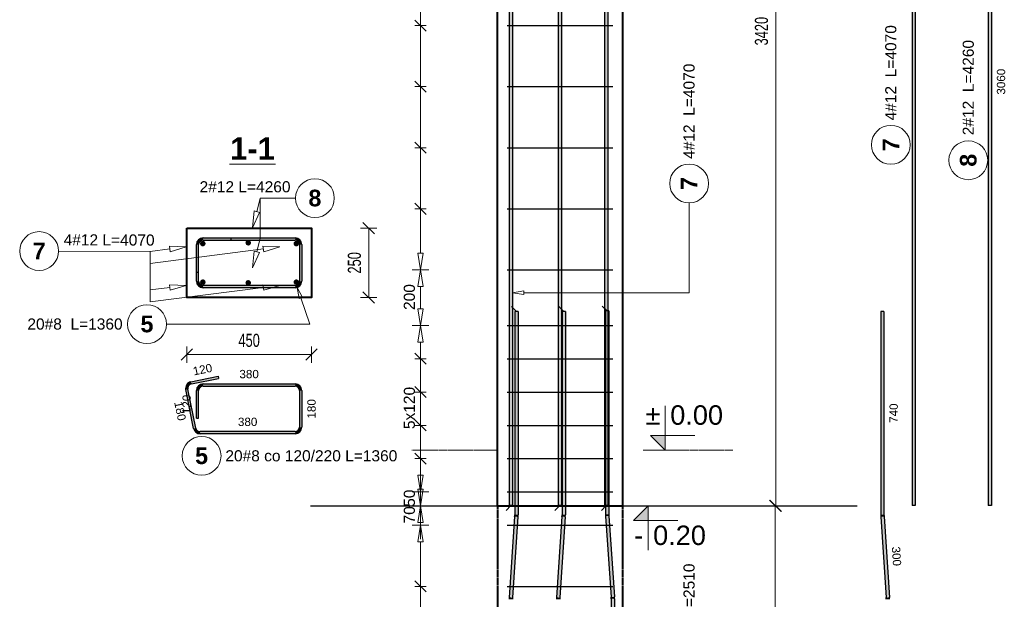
# Model space of a CAD drawing. Extents: x 3922 to 466978, y -142912 to 64503.
# Tile 12 of 62: x 385174 to 388724, y -127179 to -125091. Entities that reach past the tile are written whole.
import ezdxf
from ezdxf.enums import TextEntityAlignment as Align

# ---------------------------------------------------------------- set-up
doc = ezdxf.new("R2010")
doc.units = 0
doc.header["$LTSCALE"] = 10
doc.header["$MEASUREMENT"] = 0
doc.linetypes.add('HIDDEN', pattern=[0.375, 0.25, -0.125])
for name, color, linetype, lineweight in [('P-Przerywana', 13, 'HIDDEN', 9), ('P-Wymiar', 254, 'Continuous', 9), ('RCAD_deskowanie', 3, 'Continuous', 40)]:
    doc.layers.add(name, color=color, linetype=linetype, lineweight=lineweight)
for name, color, linetype in [('RCAD_kształt pręta', 7, 'Continuous'), ('RCAD_opis kształtu pręta', 7, 'Continuous'), ('RCAD_opis rozkładu', 7, 'Continuous'), ('RCAD_pręt wyrzucony', 130, 'Continuous'), ('RCAD_pręty punktowe', 7, 'Continuous'), ('RCAD_rozkład pręta', 7, 'Continuous'), ('RCAD_symbole graficzne', 7, 'Continuous')]:
    doc.layers.add(name, color=color, linetype=linetype)
doc.styles.add('ROMANS', font='arial.ttf', dxfattribs={"width": 0.7})
doc.styles.add('style1', font='arial.ttf')
doc.styles.add('style3', font='arialbd.ttf')
doc.styles.add('style5', font='arialbd.ttf')
doc.dimstyles.new('A25', dxfattribs={"dimscale": 27, "dimtxt": 1.75, "dimasz": 0.06, "dimexe": 0, "dimexo": 0, "dimgap": 1, "dimtad": 1, "dimdec": 4, "dimrnd": 0.1, "dimdsep": 46, "dimtxsty": 'ROMANS', "dimblk": '[[[[[[[[', "dimcen": 2, "dimdle": 2, "dimse1": 1, "dimse2": 1, "dimclrd": 256, "dimclrt": 1, "dimadec": 0, "dimazin": 0, "dimtfac": 1, "dimtdec": 4, "dimtix": 1, "dimtmove": 2, "dimatfit": 3, "dimldrblk": '[[[[[[[[', "dimfxl": 0, "dimtvp": 0.6, "dimtolj": 1, "dimlwd": -1, "dimarcsym": 0})

# ---------------------------------------------------------------- blocks, each defined once
blk = doc.blocks.new('[[[[[[[[')
at = {"layer": 'P-Wymiar'}
for p, q in [((-12.7, -12.7), (12.7, 12.7)), ((0, 0), (-4.6, 0)), ((0, 18), (0, -18))]:
    blk.add_line(p, q, dxfattribs=at)
blk = doc.blocks.new('*D373')
at = {"layer": 'Defpoints', "color": 0, "transparency": 16777216}
for p in [(386204.7, -125841.6), (386432.3, -125841.6), (386204.7, -126091.6)]:
    blk.add_point(p, dxfattribs=at)
at = {"layer": 'P-Wymiar', "transparency": 16777216}
blk.add_line((386432.3, -126090), (386432.3, -125843.3), dxfattribs=at)
at = {"layer": 'P-Wymiar', "transparency": 16777216, "xscale": 1.62, "yscale": 1.62, "zscale": 1.62}
for p, rotation in [((386432.3, -125841.6), 90), ((386432.3, -126091.6), 270)]:
    blk.add_blockref('[[[[[[[[', p, dxfattribs=dict(at, rotation=rotation))
at = {"layer": 'P-Wymiar', "color": 1, "transparency": 16777216, "insert": (386381.1, -125966.6), "char_height": 47.25, "attachment_point": 5, "rotation": 90, "style": 'ROMANS'}
blk.add_mtext('\\A1;250', dxfattribs=at)
blk = doc.blocks.new('*D374')
at = {"layer": 'Defpoints', "color": 0, "transparency": 16777216}
for p in [(385776.4, -126001.6), (386226.4, -126001.6), (386226.4, -126297.2)]:
    blk.add_point(p, dxfattribs=at)
at = {"layer": 'P-Wymiar', "transparency": 16777216}
blk.add_line((385778, -126297.2), (386224.8, -126297.2), dxfattribs=at)
at = {"layer": 'P-Wymiar', "transparency": 16777216, "xscale": 1.62, "yscale": 1.62, "zscale": 1.62, "rotation": 180}
blk.add_blockref('[[[[[[[[', (385776.4, -126297.2), dxfattribs=at)
at = {"layer": 'P-Wymiar', "transparency": 16777216, "xscale": 1.62, "yscale": 1.62, "zscale": 1.62}
blk.add_blockref('[[[[[[[[', (386226.4, -126297.2), dxfattribs=at)
at = {"layer": 'P-Wymiar', "color": 1, "transparency": 16777216, "insert": (386001.4, -126246.1), "char_height": 47.25, "attachment_point": 5, "style": 'ROMANS'}
blk.add_mtext('\\A1;450', dxfattribs=at)
blk = doc.blocks.new('*D375')
at = {"layer": 'Defpoints', "color": 0, "transparency": 16777216}
for p in [(387576.2, -123422), (387899.5, -126842), (387899.5, -126842)]:
    blk.add_point(p, dxfattribs=at)
at = {"layer": 'P-Wymiar', "transparency": 16777216}
blk.add_line((387899.5, -123423.6), (387899.5, -126840.4), dxfattribs=at)
at = {"layer": 'P-Wymiar', "transparency": 16777216, "xscale": 1.62, "yscale": 1.62, "zscale": 1.62}
for p, rotation in [((387899.5, -123422), 90), ((387899.5, -126842), 270)]:
    blk.add_blockref('[[[[[[[[', p, dxfattribs=dict(at, rotation=rotation))
at = {"layer": 'P-Wymiar', "color": 1, "transparency": 16777216, "insert": (387848.3, -125132), "char_height": 47.25, "attachment_point": 5, "rotation": 90, "style": 'ROMANS'}
blk.add_mtext('\\A1;3420', dxfattribs=at)
blk = doc.blocks.new('*D478')
at = {"layer": 'Defpoints', "color": 0, "transparency": 16777216}
for p in [(387898.2, -126842), (388141.8, -126842), (387542.3, -128642)]:
    blk.add_point(p, dxfattribs=at)
at = {"layer": 'P-Wymiar', "transparency": 16777216}
blk.add_line((387898.2, -128640.4), (387898.2, -126843.6), dxfattribs=at)
at = {"layer": 'P-Wymiar', "transparency": 16777216, "xscale": 1.62, "yscale": 1.62, "zscale": 1.62}
for p, rotation in [((387898.2, -126842), 90), ((387898.2, -128642), 270)]:
    blk.add_blockref('[[[[[[[[', p, dxfattribs=dict(at, rotation=rotation))
at = {"layer": 'P-Wymiar', "color": 1, "transparency": 16777216, "insert": (387847.1, -127742), "char_height": 47.25, "attachment_point": 5, "rotation": 90, "style": 'ROMANS'}
blk.add_mtext('\\A1;1800', dxfattribs=at)

msp = doc.modelspace()

# ---------------------------------------------------------------- hatches: boundary and pattern name
at = {"layer": 'RCAD_kształt pręta'}
for points in [[(386939.08341, -123250.07088), (386951.08341, -123250.07088), (386951.08341, -126840.67669), (386939.08341, -126840.67669)], [(387282.68328, -123250.07088), (387294.68328, -123250.07088), (387294.68328, -126840.67669), (387282.68328, -126840.67669)], [(387115.09477, -123787.40284), (387127.09477, -123787.40284), (387127.09477, -126840.67669), (387115.09477, -126840.67669)], [(385835.38654, -125884.64691), (385835.38654, -125876.64691), (386167.38654, -125876.64691), (386167.38654, -125884.64691)], [(385835.38654, -125884.64691), (385835.38654, -125876.64691), (385935.38654, -125876.64691), (385935.38654, -125884.64691)], [(385819.38654, -126000.64691), (385811.38654, -126000.64691), (385811.38654, -125900.64691), (385819.38654, -125900.64691)], [(385819.38654, -126032.64691), (385811.38654, -126032.64691), (385811.38654, -125900.64691), (385819.38654, -125900.64691)], [(386183.38654, -125900.64691), (386191.38654, -125900.64691), (386191.38654, -126032.64691), (386183.38654, -126032.64691)], [(386167.38654, -126048.64691), (386167.38654, -126056.64691), (385835.38654, -126056.64691), (385835.38654, -126048.64691)], [(387286.01246, -126140.10005), (387298.01246, -126140.10005), (387298.01246, -126872.41027), (387286.01246, -126872.41027)], [(386958.66205, -126141.97767), (386970.66205, -126141.97767), (386970.66205, -126874.28789), (386958.66205, -126874.28789)], [(387129.2689, -126141.97767), (387141.2689, -126141.97767), (387141.2689, -126874.28789), (387129.2689, -126874.28789)], [(386958.45399, -126880.40416), (386970.42625, -126881.21966), (386950.58585, -127172.4931), (386938.61359, -127171.67759)], [(387129.06083, -126880.40416), (387141.03309, -126881.21966), (387121.1927, -127172.4931), (387109.22044, -127171.67759)], [(387286.24827, -126879.34205), (387298.22053, -126878.52654), (387318.06093, -127169.79998), (387306.08867, -127170.61548)], [(387306.29674, -127176.73175), (387318.29674, -127176.73175), (387318.29674, -128638.79907), (387306.29674, -128638.79907)]]:
    msp.add_hatch(color=4, dxfattribs=at).paths.add_polyline_path(points, flags=0)
h = msp.add_hatch(color=4, dxfattribs=at)
edge = h.paths.add_edge_path(flags=0)
edge.add_line((385835.38654, -125876.64691), (385835.38654, -125884.64691))
edge.add_arc((385835.38654, -125900.64691), 16, 90, 180)
edge.add_line((385819.38654, -125900.64691), (385811.38654, -125900.64691))
edge.add_arc((385835.38654, -125900.64691), 24, 450, 540, ccw=False)
h = msp.add_hatch(color=4, dxfattribs=at)
edge = h.paths.add_edge_path(flags=0)
edge.add_line((385835.38654, -125876.64691), (385835.38654, -125884.64691))
edge.add_arc((385835.38654, -125900.64691), 16, 90, 180)
edge.add_line((385819.38654, -125900.64691), (385811.38654, -125900.64691))
edge.add_arc((385835.38654, -125900.64691), 24, 450, 540, ccw=False)
h = msp.add_hatch(color=4, dxfattribs=at)
edge = h.paths.add_edge_path(flags=0)
edge.add_line((386191.38654, -125900.64691), (386183.38654, -125900.64691))
edge.add_arc((386167.38654, -125900.64691), 16, 0, 90)
edge.add_line((386167.38654, -125884.64691), (386167.38654, -125876.64691))
edge.add_arc((386167.38654, -125900.64691), 24, 360, 450, ccw=False)
h = msp.add_hatch(color=4, dxfattribs=at)
edge = h.paths.add_edge_path(flags=0)
edge.add_line((385811.38654, -126032.64691), (385819.38654, -126032.64691))
edge.add_arc((385835.38654, -126032.64691), 16, 180, 270)
edge.add_line((385835.38654, -126048.64691), (385835.38654, -126056.64691))
edge.add_arc((385835.38654, -126032.64691), 24, 540, 630, ccw=False)
h = msp.add_hatch(color=4, dxfattribs=at)
edge = h.paths.add_edge_path(flags=0)
edge.add_line((386167.38654, -126056.64691), (386167.38654, -126048.64691))
edge.add_arc((386167.38654, -126032.64691), 16, -90, 0)
edge.add_line((386183.38654, -126032.64691), (386191.38654, -126032.64691))
edge.add_arc((386167.38654, -126032.64691), 24, 270, 360, ccw=False)
h = msp.add_hatch(color=4, dxfattribs=at)
edge = h.paths.add_edge_path(flags=0)
edge.add_line((386970.42625, -126881.21966), (386958.45399, -126880.40416))
edge.add_arc((386868.66205, -126874.28789), 90, -3.89674277, 0)
edge.add_line((386958.66205, -126874.28789), (386970.66205, -126874.28789))
edge.add_arc((386868.66205, -126874.28789), 102, 356.10325723, 360, ccw=False)
h = msp.add_hatch(color=4, dxfattribs=at)
edge = h.paths.add_edge_path(flags=0)
edge.add_line((387141.03309, -126881.21966), (387129.06083, -126880.40416))
edge.add_arc((387039.2689, -126874.28789), 90, -3.89674277, 0)
edge.add_line((387129.2689, -126874.28789), (387141.2689, -126874.28789))
edge.add_arc((387039.2689, -126874.28789), 102, 356.10325723, 360, ccw=False)
h = msp.add_hatch(color=4, dxfattribs=at)
edge = h.paths.add_edge_path(flags=0)
edge.add_line((387286.01246, -126872.41027), (387298.01246, -126872.41027))
edge.add_arc((387388.01246, -126872.41027), 90, 180, 183.89674277)
edge.add_line((387298.22053, -126878.52654), (387286.24827, -126879.34205))
edge.add_arc((387388.01246, -126872.41027), 102, 540, 543.89674277, ccw=False)
h = msp.add_hatch(color=4, dxfattribs=at)
edge = h.paths.add_edge_path(flags=0)
edge.add_line((387318.29674, -127176.73175), (387306.29674, -127176.73175))
edge.add_arc((387216.29674, -127176.73175), 90, 0, 3.89674277)
edge.add_line((387306.08867, -127170.61548), (387318.06093, -127169.79998))
edge.add_arc((387216.29674, -127176.73175), 102, 360, 363.89674277, ccw=False)
h = msp.add_hatch(color=4, dxfattribs=at)
edge = h.paths.add_edge_path(flags=0)
edge.add_line((386938.61359, -127171.67759), (386950.58585, -127172.4931))
edge.add_arc((387040.37778, -127178.60937), 90, 176.10325723, 180)
edge.add_line((386950.37778, -127178.60937), (386938.37778, -127178.60937))
edge.add_arc((387040.37778, -127178.60937), 102, 536.10325723, 540, ccw=False)
h = msp.add_hatch(color=4, dxfattribs=at)
edge = h.paths.add_edge_path(flags=0)
edge.add_line((387109.22044, -127171.67759), (387121.1927, -127172.4931))
edge.add_arc((387210.98463, -127178.60937), 90, 176.10325723, 180)
edge.add_line((387120.98463, -127178.60937), (387108.98463, -127178.60937))
edge.add_arc((387210.98463, -127178.60937), 102, 536.10325723, 540, ccw=False)
at = {"layer": 'RCAD_pręt wyrzucony'}
for points in [[(388390.86402, -123250.07088), (388402.86402, -123250.07088), (388402.86402, -126840.67669), (388390.86402, -126840.67669)], [(388664.95561, -123787.40284), (388676.95561, -123787.40284), (388676.95561, -126840.67669), (388664.95561, -126840.67669)], [(388277.91683, -126141.97767), (388289.91683, -126141.97767), (388289.91683, -126874.28789), (388277.91683, -126874.28789)], [(385793.08592, -126402.98728), (385791.49656, -126395.14675), (385889.50322, -126375.27981), (385891.09257, -126383.12035)], [(385808.94557, -126561.76126), (385801.10504, -126563.35062), (385772.74303, -126423.43641), (385780.58356, -126421.84705)], [(385835.38654, -126410.58255), (385835.38654, -126402.58255), (386167.38654, -126402.58255), (386167.38654, -126410.58255)], [(385819.38654, -126526.58255), (385811.38654, -126526.58255), (385811.38654, -126426.58255), (385819.38654, -126426.58255)], [(386183.38654, -126426.58255), (386191.38654, -126426.58255), (386191.38654, -126558.58255), (386183.38654, -126558.58255)], [(386167.38654, -126574.58255), (386167.38654, -126582.58255), (385824.62664, -126582.58255), (385824.62664, -126574.58255)], [(388278.15264, -126881.21966), (388290.12489, -126880.40416), (388309.96529, -127171.67759), (388297.99303, -127172.4931)]]:
    msp.add_hatch(color=4, dxfattribs=at).paths.add_polyline_path(points, flags=0)
h = msp.add_hatch(color=4, dxfattribs=at)
edge = h.paths.add_edge_path(flags=0)
edge.add_line((385791.49656, -126395.14675), (385793.08592, -126402.98728))
edge.add_arc((385796.26463, -126418.66834), 16, 101.4591559, 191.4591559)
edge.add_line((385780.58356, -126421.84705), (385772.74303, -126423.43641))
edge.add_arc((385796.26463, -126418.66834), 24, 461.4591559, 551.4591559, ccw=False)
h = msp.add_hatch(color=4, dxfattribs=at)
edge = h.paths.add_edge_path(flags=0)
edge.add_line((385835.38654, -126402.58255), (385835.38654, -126410.58255))
edge.add_arc((385835.38654, -126426.58255), 16, 90, 180)
edge.add_line((385819.38654, -126426.58255), (385811.38654, -126426.58255))
edge.add_arc((385835.38654, -126426.58255), 24, 450, 540, ccw=False)
h = msp.add_hatch(color=4, dxfattribs=at)
edge = h.paths.add_edge_path(flags=0)
edge.add_line((386191.38654, -126426.58255), (386183.38654, -126426.58255))
edge.add_arc((386167.38654, -126426.58255), 16, 0, 90)
edge.add_line((386167.38654, -126410.58255), (386167.38654, -126402.58255))
edge.add_arc((386167.38654, -126426.58255), 24, 360, 450, ccw=False)
h = msp.add_hatch(color=4, dxfattribs=at)
edge = h.paths.add_edge_path(flags=0)
edge.add_line((385801.10504, -126563.35062), (385808.94557, -126561.76126))
edge.add_arc((385824.62664, -126558.58255), 16, -168.5408441, -90)
edge.add_line((385824.62664, -126574.58255), (385824.62664, -126582.58255))
edge.add_arc((385824.62664, -126558.58255), 24, 191.4591559, 270, ccw=False)
h = msp.add_hatch(color=4, dxfattribs=at)
edge = h.paths.add_edge_path(flags=0)
edge.add_line((386167.38654, -126582.58255), (386167.38654, -126574.58255))
edge.add_arc((386167.38654, -126558.58255), 16, -90, 0)
edge.add_line((386183.38654, -126558.58255), (386191.38654, -126558.58255))
edge.add_arc((386167.38654, -126558.58255), 24, 270, 360, ccw=False)
h = msp.add_hatch(color=4, dxfattribs=at)
edge = h.paths.add_edge_path(flags=0)
edge.add_line((388277.91683, -126874.28789), (388289.91683, -126874.28789))
edge.add_arc((388379.91683, -126874.28789), 90, 180, 183.89674277)
edge.add_line((388290.12489, -126880.40416), (388278.15264, -126881.21966))
edge.add_arc((388379.91683, -126874.28789), 102, 540, 543.89674277, ccw=False)
h = msp.add_hatch(color=4, dxfattribs=at)
edge = h.paths.add_edge_path(flags=0)
edge.add_line((388310.2011, -127178.60937), (388298.2011, -127178.60937))
edge.add_arc((388208.2011, -127178.60937), 90, 0, 3.89674277)
edge.add_line((388297.99303, -127172.4931), (388309.96529, -127171.67759))
edge.add_arc((388208.2011, -127178.60937), 102, 360, 363.89674277, ccw=False)
at = {"layer": 'RCAD_pręty punktowe'}
h = msp.add_hatch(color=1, dxfattribs=at)
edge = h.paths.add_edge_path(flags=0)
edge.add_arc((385834.42084, -125897.27438), 10, 0, 360)
h = msp.add_hatch(color=1, dxfattribs=at)
edge = h.paths.add_edge_path(flags=0)
edge.add_arc((385998.18494, -125894.37064), 10, 0, 360)
h = msp.add_hatch(color=1, dxfattribs=at)
edge = h.paths.add_edge_path(flags=0)
edge.add_arc((386171.62904, -125897.27438), 10, 0, 360)
h = msp.add_hatch(color=1, dxfattribs=at)
edge = h.paths.add_edge_path(flags=0)
edge.add_arc((385834.50188, -126036.15004), 10, 0, 360)
h = msp.add_hatch(color=1, dxfattribs=at)
edge = h.paths.add_edge_path(flags=0)
edge.add_arc((385998.18494, -126038.64691), 10, 0, 360)
h = msp.add_hatch(color=1, dxfattribs=at)
edge = h.paths.add_edge_path(flags=0)
edge.add_arc((386171.62904, -126036.15004), 10, 0, 360)
at = {"layer": 'RCAD_symbole graficzne'}
for points in [[(387448.31709, -126588.64289), (387501.65042, -126641.97622), (387501.65042, -126588.64289)], [(387386.5813, -126895.30956), (387439.91464, -126841.97622), (387439.91464, -126895.30956)]]:
    msp.add_hatch(color=1, dxfattribs=at).paths.add_polyline_path(points, flags=0)

# ---------------------------------------------------------------- linework, layer by layer
for points in [[(386222.34246, -126841.97622), (388141.84696, -126841.97622)], [(386650.74456, -126841.97622), (388193.05036, -126841.97622)]]:
    msp.add_lwpolyline(points)
at = {"layer": 'P-Przerywana', "color": 21}
for points in [[(386588.36065, -126641.97622), (386896.89746, -126641.97622)], [(387436.89746, -126641.97622), (387745.43427, -126641.97622)]]:
    msp.add_lwpolyline(points, dxfattribs=at)
at = {"layer": 'RCAD_deskowanie', "linetype": 'HIDDEN'}
for p, q in [((386896.89746, -126841.97622), (386896.89746, -128641.97622)), ((387346.89746, -126841.97622), (387346.89746, -128641.97622))]:
    msp.add_line(p, q, dxfattribs=at)
at = {"layer": 'RCAD_deskowanie'}
for points in [[(386896.89746, -126841.97622), (386896.89746, -123421.97622), (386401.44383, -123421.97622)], [(387346.89746, -123501.97622), (387346.89746, -126841.97622)], [(386896.89746, -126841.97622), (387346.89746, -126841.97622)]]:
    msp.add_lwpolyline(points, dxfattribs=at)
msp.add_lwpolyline([(385776.38654, -125841.64691), (386226.38654, -125841.64691), (386226.38654, -126091.64691), (385776.38654, -126091.64691)], close=True, dxfattribs=at)
at = {"layer": 'RCAD_kształt pręta', "color": 4}
for p, q in [((386939.08341, -123250.07088), (386939.08341, -126840.67669)), ((386951.08341, -123250.07088), (386951.08341, -126840.67669)), ((387282.68328, -123250.07088), (387282.68328, -126840.67669)), ((387294.68328, -123250.07088), (387294.68328, -126840.67669)), ((387115.09477, -123787.40284), (387115.09477, -126840.67669)), ((387127.09477, -123787.40284), (387127.09477, -126840.67669)), ((385835.38654, -125876.64691), (386167.38654, -125876.64691)), ((385835.38654, -125876.64691), (385935.38654, -125876.64691)), ((385835.38654, -125884.64691), (386167.38654, -125884.64691)), ((385835.38654, -125884.64691), (385935.38654, -125884.64691)), ((385935.38654, -125876.64691), (385935.38654, -125884.64691)), ((385811.38654, -126000.64691), (385811.38654, -125900.64691)), ((385811.38654, -126032.64691), (385811.38654, -125900.64691)), ((385819.38654, -126000.64691), (385819.38654, -125900.64691)), ((385819.38654, -126032.64691), (385819.38654, -125900.64691)), ((386183.38654, -125900.64691), (386183.38654, -126032.64691)), ((386191.38654, -125900.64691), (386191.38654, -126032.64691)), ((385811.38654, -126000.64691), (385819.38654, -126000.64691)), ((386167.38654, -126048.64691), (385835.38654, -126048.64691)), ((386167.38654, -126056.64691), (385835.38654, -126056.64691)), ((387286.01246, -126140.10005), (387286.01246, -126872.41027)), ((387298.01246, -126140.10005), (387286.01246, -126140.10005)), ((387298.01246, -126140.10005), (387298.01246, -126872.41027)), ((386958.66205, -126141.97767), (386958.66205, -126874.28789)), ((386970.66205, -126141.97767), (386958.66205, -126141.97767)), ((386970.66205, -126141.97767), (386970.66205, -126874.28789)), ((387129.2689, -126141.97767), (387129.2689, -126874.28789)), ((387141.2689, -126141.97767), (387129.2689, -126141.97767)), ((387141.2689, -126141.97767), (387141.2689, -126874.28789)), ((386951.08341, -126840.67669), (386939.08341, -126840.67669)), ((387127.09477, -126840.67669), (387115.09477, -126840.67669)), ((387294.68328, -126840.67669), (387282.68328, -126840.67669)), ((386958.45399, -126880.40416), (386938.61359, -127171.67759)), ((386970.42625, -126881.21966), (386950.58585, -127172.4931)), ((387129.06083, -126880.40416), (387109.22044, -127171.67759)), ((387141.03309, -126881.21966), (387121.1927, -127172.4931)), ((387286.24827, -126879.34205), (387306.08867, -127170.61548)), ((387298.22053, -126878.52654), (387318.06093, -127169.79998)), ((387306.29674, -127176.73175), (387306.29674, -128638.79907)), ((387318.29674, -127176.73175), (387318.29674, -128638.79907))]:
    msp.add_line(p, q, dxfattribs=at)
at = {"layer": 'RCAD_kształt pręta', "color": 2, "lineweight": 5}
for p, q in [((386964.66205, -126141.97767), (386947.16205, -126124.47767)), ((387135.2689, -126141.97767), (387117.7689, -126124.47767)), ((387292.01246, -126140.10005), (387274.51246, -126122.60005)), ((386945.08341, -126840.67669), (386927.58341, -126858.17669)), ((387121.09477, -126840.67669), (387103.59477, -126858.17669)), ((387288.68328, -126840.67669), (387271.18328, -126858.17669))]:
    msp.add_line(p, q, dxfattribs=at)
at = {"layer": 'RCAD_kształt pręta', "color": 4}
for centre, radius, start, end in [((385835.38654, -125900.64691), 24, 90, 180), ((385835.38654, -125900.64691), 24, 90, 180), ((385835.38654, -125900.64691), 16, 90, 180), ((385835.38654, -125900.64691), 16, 90, 180), ((386167.38654, -125900.64691), 24, 360, 90), ((386167.38654, -125900.64691), 16, 360, 90), ((385835.38654, -126032.64691), 24, 180, 270), ((385835.38654, -126032.64691), 16, 180, 270), ((386167.38654, -126032.64691), 16, 270, 360), ((386167.38654, -126032.64691), 24, 270, 0), ((386868.66205, -126874.28789), 90, 356.10325723, 0), ((386868.66205, -126874.28789), 102, 356.10325723, 360), ((387039.2689, -126874.28789), 90, 356.10325723, 0), ((387039.2689, -126874.28789), 102, 356.10325723, 360), ((387388.01246, -126872.41027), 102, 180, 183.89674277), ((387388.01246, -126872.41027), 90, 180, 183.89674277), ((387216.29674, -127176.73175), 90, 360, 3.89674277), ((387216.29674, -127176.73175), 102, 360, 3.89674277), ((387040.37778, -127178.60937), 102, 176.10325723, 180), ((387040.37778, -127178.60937), 90, 176.10325723, 180), ((387210.98463, -127178.60937), 102, 176.10325723, 180), ((387210.98463, -127178.60937), 90, 176.10325723, 180)]:
    msp.add_arc(centre, radius, start, end, dxfattribs=at)
at = {"layer": 'RCAD_opis kształtu pręta', "color": 8, "lineweight": 0}
for p, q in [((387587.41052, -125800.32384), (387587.41052, -125750.67964)), ((387587.41052, -126074.07287), (387587.41052, -125800.32384)), ((386181.70517, -126095.37985), (386175.12259, -126055.36593)), ((386175.12259, -126055.36593), (386194.32684, -126091.08204)), ((386951.08341, -126074.07287), (386991.08341, -126067.4062)), ((386991.08341, -126080.73953), (386991.08341, -126067.4062)), ((386181.70517, -126095.37985), (386194.32684, -126091.08204)), ((386220.04974, -126187.3067), (386188.01601, -126093.23095)), ((386991.08341, -126080.73953), (386951.08341, -126074.07287)), ((387587.41052, -126074.07287), (386991.08341, -126074.07287)), ((386220.04974, -126187.3067), (385703.21943, -126187.3067))]:
    msp.add_line(p, q, dxfattribs=at)
for centre in [(387587.41052, -125680.67964), (385633.21943, -126187.3067)]:
    msp.add_circle(centre, 70, dxfattribs=at)
at = {"layer": 'RCAD_opis rozkładu', "color": 8, "lineweight": 0}
for p, q in [((386618.9735, -125001.97622), (386618.9735, -125111.97622)), ((386598.9735, -125091.97622), (386638.9735, -125131.97622)), ((386598.9735, -125111.97622), (386638.9735, -125111.97622)), ((386618.9735, -125111.97622), (386618.9735, -125331.97622)), ((386598.9735, -125311.97622), (386638.9735, -125351.97622)), ((386598.9735, -125331.97622), (386638.9735, -125331.97622)), ((386618.9735, -125331.97622), (386618.9735, -125551.97622)), ((386598.9735, -125531.97622), (386638.9735, -125571.97622)), ((386598.9735, -125551.97622), (386638.9735, -125551.97622)), ((386618.9735, -125551.97622), (386618.9735, -125771.97622)), ((386041.65946, -125733.57788), (386028.79525, -125782.34043)), ((386041.65946, -125877.85416), (386041.65946, -125733.57788)), ((386041.65946, -125733.57788), (386168.4598, -125733.57788)), ((386013.49009, -125840.35553), (386019.12607, -125779.78957)), ((386038.46443, -125784.89129), (386013.49009, -125840.35553)), ((386038.46443, -125784.89129), (386019.12607, -125779.78957)), ((386598.9735, -125751.97622), (386638.9735, -125791.97622)), ((386598.9735, -125771.97622), (386638.9735, -125771.97622)), ((386618.9735, -125771.97622), (386618.9735, -125931.97622)), ((386041.65946, -125877.85416), (386028.79525, -125926.61671)), ((385645.21449, -125925.47482), (385314.32007, -125924.47903)), ((385645.21449, -125968.60544), (386052.59874, -125916.49895)), ((385645.21449, -125925.47482), (385715.39054, -125916.49895)), ((385645.21449, -126107.4811), (385645.21449, -125925.47482)), ((385714.12183, -125906.57976), (385774.90569, -125908.88667)), ((385714.12183, -125906.57976), (385716.65926, -125926.41815)), ((385774.90569, -125908.88667), (385716.65926, -125926.41815)), ((386013.49009, -125984.63181), (386019.12607, -125924.06585)), ((386038.46443, -125929.16757), (386019.12607, -125924.06585)), ((386051.33002, -125906.57976), (386112.11389, -125908.88667)), ((386051.33002, -125906.57976), (386053.86745, -125926.41815)), ((386112.11389, -125908.88667), (386053.86745, -125926.41815)), ((386038.46443, -125929.16757), (386013.49009, -125984.63181)), ((386618.9735, -125991.97622), (386608.9735, -125931.97622)), ((386628.9735, -125931.97622), (386608.9735, -125931.97622)), ((386628.9735, -125931.97622), (386618.9735, -125991.97622)), ((386588.9735, -125991.97622), (386648.9735, -125991.97622)), ((386588.9735, -125991.97622), (386648.9735, -125991.97622)), ((386608.9735, -126051.97622), (386618.9735, -125991.97622)), ((386618.9735, -125991.97622), (386628.9735, -126051.97622)), ((385645.21449, -126107.4811), (386052.59874, -126055.37461)), ((385645.21449, -126064.36084), (385715.47158, -126055.37461)), ((385714.20287, -126045.45542), (385774.98673, -126047.76232)), ((385714.20287, -126045.45542), (385716.7403, -126065.2938)), ((385774.98673, -126047.76232), (385716.7403, -126065.2938)), ((386051.33002, -126045.45542), (386112.11389, -126047.76232)), ((386051.33002, -126045.45542), (386053.86745, -126065.2938)), ((386112.11389, -126047.76232), (386053.86745, -126065.2938)), ((386608.9735, -126051.97622), (386628.9735, -126051.97622)), ((386618.9735, -126091.97622), (386618.9735, -126051.97622)), ((386618.9735, -126091.97622), (386618.9735, -126131.97622)), ((386618.9735, -126191.97622), (386608.9735, -126131.97622)), ((386628.9735, -126131.97622), (386608.9735, -126131.97622)), ((386628.9735, -126131.97622), (386618.9735, -126191.97622)), ((386588.9735, -126191.97622), (386648.9735, -126191.97622)), ((386588.9735, -126191.97622), (386648.9735, -126191.97622)), ((386608.9735, -126251.97622), (386618.9735, -126191.97622)), ((386618.9735, -126191.97622), (386628.9735, -126251.97622)), ((386608.9735, -126251.97622), (386628.9735, -126251.97622)), ((386618.9735, -126311.97622), (386618.9735, -126251.97622)), ((386638.9735, -126331.97622), (386598.9735, -126291.97622)), ((386598.9735, -126311.97622), (386638.9735, -126311.97622)), ((386618.9735, -126431.97622), (386618.9735, -126311.97622)), ((386638.9735, -126451.97622), (386598.9735, -126411.97622)), ((386598.9735, -126431.97622), (386638.9735, -126431.97622)), ((386618.9735, -126491.97622), (386618.9735, -126431.97622)), ((386618.9735, -126491.97622), (386618.9735, -126551.97622)), ((386598.9735, -126531.97622), (386638.9735, -126571.97622)), ((386598.9735, -126551.97622), (386638.9735, -126551.97622)), ((386618.9735, -126551.97622), (386618.9735, -126671.97622)), ((386598.9735, -126651.97622), (386638.9735, -126691.97622)), ((386598.9735, -126671.97622), (386638.9735, -126671.97622)), ((386618.9735, -126671.97622), (386618.9735, -126731.97622)), ((386618.9735, -126791.97622), (386608.9735, -126731.97622)), ((386628.9735, -126731.97622), (386608.9735, -126731.97622)), ((386618.9735, -126721.97622), (386618.9735, -126781.97622)), ((386628.9735, -126731.97622), (386618.9735, -126791.97622)), ((386588.9735, -126791.97622), (386648.9735, -126791.97622)), ((386618.9735, -126841.97622), (386608.9735, -126781.97622)), ((386628.9735, -126781.97622), (386608.9735, -126781.97622)), ((386628.9735, -126781.97622), (386618.9735, -126841.97622)), ((386618.9735, -126791.97622), (386618.9735, -126841.97622)), ((386588.9735, -126841.97622), (386648.9735, -126841.97622)), ((386588.9735, -126841.97622), (386648.9735, -126841.97622)), ((386608.9735, -126901.97622), (386618.9735, -126841.97622)), ((386618.9735, -126841.97622), (386628.9735, -126901.97622)), ((386618.9735, -126911.97622), (386618.9735, -126841.97622)), ((386588.9735, -126911.97622), (386648.9735, -126911.97622)), ((386608.9735, -126901.97622), (386628.9735, -126901.97622)), ((386608.9735, -126971.97622), (386618.9735, -126911.97622)), ((386618.9735, -126961.97622), (386618.9735, -126901.97622)), ((386618.9735, -126911.97622), (386628.9735, -126971.97622)), ((386608.9735, -126971.97622), (386628.9735, -126971.97622)), ((386618.9735, -127131.97622), (386618.9735, -126971.97622)), ((386638.9735, -127151.97622), (386598.9735, -127111.97622)), ((386598.9735, -127131.97622), (386638.9735, -127131.97622)), ((386618.9735, -127241.97622), (386618.9735, -127131.97622))]:
    msp.add_line(p, q, dxfattribs=at)
for centre in [(386238.4598, -125733.57788), (385244.32039, -125924.26837)]:
    msp.add_circle(centre, 70, dxfattribs=at)
at = {"layer": 'RCAD_pręt wyrzucony', "color": 4}
for p, q in [((388390.86402, -123250.07088), (388390.86402, -126840.67669)), ((388402.86402, -123250.07088), (388402.86402, -126840.67669)), ((388664.95561, -123787.40284), (388664.95561, -126840.67669)), ((388676.95561, -123787.40284), (388676.95561, -126840.67669)), ((388277.91683, -126141.97767), (388277.91683, -126874.28789)), ((388289.91683, -126141.97767), (388277.91683, -126141.97767)), ((388289.91683, -126141.97767), (388289.91683, -126874.28789)), ((385791.49656, -126395.14675), (385889.50322, -126375.27981)), ((385793.08592, -126402.98728), (385891.09257, -126383.12035)), ((385889.50322, -126375.27981), (385891.09257, -126383.12035)), ((385801.10504, -126563.35062), (385772.74303, -126423.43641)), ((385808.94557, -126561.76126), (385780.58356, -126421.84705)), ((385835.38654, -126402.58255), (386167.38654, -126402.58255)), ((385835.38654, -126410.58255), (386167.38654, -126410.58255)), ((385811.38654, -126526.58255), (385811.38654, -126426.58255)), ((385819.38654, -126526.58255), (385819.38654, -126426.58255)), ((386183.38654, -126426.58255), (386183.38654, -126558.58255)), ((386191.38654, -126426.58255), (386191.38654, -126558.58255)), ((385811.38654, -126526.58255), (385819.38654, -126526.58255)), ((386167.38654, -126574.58255), (385824.62664, -126574.58255)), ((386167.38654, -126582.58255), (385824.62664, -126582.58255)), ((388402.86402, -126840.67669), (388390.86402, -126840.67669)), ((388676.95561, -126840.67669), (388664.95561, -126840.67669)), ((388278.15264, -126881.21966), (388297.99303, -127172.4931)), ((388290.12489, -126880.40416), (388309.96529, -127171.67759))]:
    msp.add_line(p, q, dxfattribs=at)
at = {"layer": 'RCAD_pręt wyrzucony', "color": 8, "lineweight": 0}
for centre in [(388314.6239, -125541.29469), (388593.82746, -125597.05932), (385830.03936, -126661.97622)]:
    msp.add_circle(centre, 70, dxfattribs=at)
at = {"layer": 'RCAD_pręt wyrzucony', "color": 4}
for centre, radius, start, end in [((385796.26463, -126418.66834), 24, 101.4591559, 191.4591559), ((385796.26463, -126418.66834), 16, 101.4591559, 191.4591559), ((385835.38654, -126426.58255), 24, 90, 180), ((385835.38654, -126426.58255), 16, 90, 180), ((386167.38654, -126426.58255), 24, 360, 90), ((386167.38654, -126426.58255), 16, 360, 90), ((385824.62664, -126558.58255), 24, 191.4591559, 270), ((385824.62664, -126558.58255), 16, 191.4591559, 270), ((386167.38654, -126558.58255), 16, 270, 360), ((386167.38654, -126558.58255), 24, 270, 0), ((388379.91683, -126874.28789), 102, 180, 183.89674277), ((388379.91683, -126874.28789), 90, 180, 183.89674277), ((388208.2011, -127178.60937), 90, 360, 3.89674277), ((388208.2011, -127178.60937), 102, 360, 3.89674277)]:
    msp.add_arc(centre, radius, start, end, dxfattribs=at)
at = {"layer": 'RCAD_rozkład pręta', "color": 7, "linetype": 'ByBlock', "lineweight": 30}
for p, q in [((386931.89746, -125111.97622), (387311.89746, -125111.97622)), ((386931.89746, -125331.97622), (387311.89746, -125331.97622)), ((386931.89746, -125551.97622), (387311.89746, -125551.97622)), ((386931.89746, -125771.97622), (387311.89746, -125771.97622)), ((386931.89746, -125991.97622), (387311.89746, -125991.97622)), ((386931.89746, -126191.97622), (387311.89746, -126191.97622)), ((386931.89746, -126311.97622), (387311.89746, -126311.97622)), ((386931.89746, -126431.97622), (387311.89746, -126431.97622)), ((386931.89746, -126551.97622), (387311.89746, -126551.97622)), ((386931.89746, -126671.97622), (387311.89746, -126671.97622)), ((386931.89746, -126791.97622), (387311.89746, -126791.97622)), ((386931.89746, -126911.97622), (387311.89746, -126911.97622)), ((386931.89746, -127131.97622), (387311.89746, -127131.97622))]:
    msp.add_line(p, q, dxfattribs=at)
at = {"layer": 'RCAD_symbole graficzne', "color": 0, "lineweight": 0}
msp.add_line((385930.0437, -125611.24888), (386096.69036, -125611.24888), dxfattribs=at)
at = {"layer": 'RCAD_symbole graficzne', "color": 1, "lineweight": 0}
for p, q in [((387501.65042, -126641.97622), (387501.65042, -126481.97622)), ((387608.31709, -126588.64289), (387448.31709, -126588.64289)), ((387448.31709, -126588.64289), (387501.65042, -126641.97622)), ((387581.65042, -126641.97622), (387421.65042, -126641.97622)), ((387519.91464, -126841.97622), (387359.91464, -126841.97622)), ((387386.5813, -126895.30956), (387439.91464, -126841.97622)), ((387439.91464, -126841.97622), (387439.91464, -127001.97622)), ((387546.5813, -126895.30956), (387386.5813, -126895.30956))]:
    msp.add_line(p, q, dxfattribs=at)

# ---------------------------------------------------------------- texts
at = {"layer": 'RCAD_opis kształtu pręta', "color": 1, "attachment_point": 5, "rotation": 90}
for s, insert, char_height, style in [('4#12  L=4070', (387587.41052, -125420.67964), 40, 'style1'), ('7', (387587.41052, -125680.67964), 60, 'style3'), ('8#12  L=2510', (387587.41052, -127221.45726), 40, 'style1')]:
    msp.add_mtext(s, dxfattribs=dict(at, insert=insert, char_height=char_height, style=style))
at = {"layer": 'RCAD_opis kształtu pręta', "color": 1, "attachment_point": 5}
for s, insert, char_height, style in [('20#8  L=1360', (385373.68328, -126187.3067), 40, 'style1'), ('5', (385633.21943, -126187.3067), 60, 'style3')]:
    msp.add_mtext(s, dxfattribs=dict(at, insert=insert, char_height=char_height, style=style))
at = {"layer": 'RCAD_opis rozkładu', "color": 2, "insert": (385986.68627, -125692.89575), "char_height": 40, "attachment_point": 5, "style": 'style1'}
msp.add_mtext('2#12 L=4260', dxfattribs=at)
at = {"layer": 'RCAD_opis rozkładu', "color": 1, "insert": (386238.4598, -125733.57788), "char_height": 60, "attachment_point": 5, "style": 'style3'}
msp.add_mtext('8', dxfattribs=at)
at = {"layer": 'RCAD_opis rozkładu', "color": 1, "insert": (385244.32039, -125924.26837), "char_height": 60, "attachment_point": 5, "rotation": 359.8275742, "style": 'style3'}
msp.add_mtext('7', dxfattribs=at)
at = {"layer": 'RCAD_opis rozkładu', "color": 2, "char_height": 40, "style": 'style1'}
for s, insert, attachment_point, rotation in [('4#12 L=4070', (385496.67906, -125884.34551), 5, 359.8275742), ('200', (386599.39642, -126136.43734), 7, 90), ('5x120', (386599.39642, -126565.60515), 7, 90), ('50', (386599.39642, -126845.5574), 7, 90), ('70', (386599.39642, -126905.39369), 7, 90)]:
    msp.add_mtext(s, dxfattribs=dict(at, insert=insert, attachment_point=attachment_point, rotation=rotation))
at = {"layer": 'RCAD_pręt wyrzucony', "color": 2, "char_height": 40, "rotation": 90, "style": 'style1'}
for s, insert, attachment_point in [('4#12  L=4070', (388314.6239, -125282.07231), 5), ('2#12  L=4260', (388593.82746, -125507.05932), 4)]:
    msp.add_mtext(s, dxfattribs=dict(at, insert=insert, attachment_point=attachment_point))
at = {"layer": 'RCAD_pręt wyrzucony', "color": 1, "attachment_point": 5}
for s, insert, char_height, rotation, style in [('3060', (388711.95561, -125314.03976), 30, 90, 'style1'), ('7', (388314.6239, -125541.29469), 60, 90, 'style3'), ('8', (388593.82746, -125597.05932), 60, 90, 'style3'), ('120', (385833.54646, -126350.91095), 30, 11.4591559, 'style1'), ('120', (385776.38654, -126476.58255), 30, 90, 'style1'), ('180', (386226.38654, -126492.58255), 30, 90, 'style1'), ('180', (385752.6217, -126500.34694), 30, 281.4591559, 'style1'), ('740', (388324.91683, -126508.13278), 30, 90, 'style1'), ('300', (388334.96418, -127023.66233), 30, 273.89674277, 'style1')]:
    msp.add_mtext(s, dxfattribs=dict(at, insert=insert, char_height=char_height, rotation=rotation, style=style))
for s, insert, char_height, style in [('380', (386001.38654, -126367.58255), 30, 'style1'), ('380', (385996.00659, -126539.58255), 30, 'style1'), ('5', (385830.03936, -126661.97622), 60, 'style3')]:
    msp.add_mtext(s, dxfattribs=dict(at, insert=insert, char_height=char_height, style=style))
at = {"layer": 'RCAD_pręt wyrzucony', "color": 2, "insert": (386225.61917, -126661.97622), "char_height": 40, "attachment_point": 5, "style": 'style1'}
msp.add_mtext('20#8 co 120/220 L=1360', dxfattribs=at)
at = {"layer": 'RCAD_symbole graficzne', "color": 2, "style": 'style1'}
msp.add_text('±', height=70, dxfattribs=at).set_placement((387483.87265, -126570.86511), align=Align.BOTTOM_RIGHT)
msp.add_text('0.00 ', height=70, dxfattribs=at).set_placement((387519.4282, -126570.86511), align=Align.BOTTOM_LEFT)
msp.add_text('0.20 ', height=70, dxfattribs=at).set_placement((387457.69242, -126913.08733), align=Align.TOP_LEFT)
msp.add_text('-', height=70, dxfattribs=at).set_placement((387422.13686, -126913.08733), align=Align.TOP_RIGHT)
at = {"layer": 'RCAD_symbole graficzne', "color": 73, "insert": (386013.36703, -125555.01968), "char_height": 80, "attachment_point": 5, "style": 'style5'}
msp.add_mtext('1-1', dxfattribs=at)

# ---------------------------------------------------------------- dimensions: what is measured, and where the dimension line sits
at = {"layer": 'P-Wymiar', "color": 21}
dim = msp.add_linear_dim(base=(387899.49033, -126841.97622), p1=(387576.17121, -123421.97622), p2=(387899.49033, -126841.97622), angle=90, dimstyle='A25', override={"dimtmove": 0, "dimfxl": 0.18, "dimfxlon": 1}, dxfattribs=at)
dim.commit()
dim.dimension.update_dxf_attribs({"geometry": '*D375', "text_midpoint": (387848.34964, -125131.97622)})
at = {"layer": 'P-Wymiar'}
dim = msp.add_linear_dim(base=(386432.26267, -125841.64691), p1=(386204.69764, -126091.64691), p2=(386204.69764, -125841.64691), angle=90, dimstyle='A25', dxfattribs=at)
dim.commit()
dim.dimension.update_dxf_attribs({"geometry": '*D373', "text_midpoint": (386381.13809, -125966.64691)})
dim = msp.add_linear_dim(base=(386226.38654, -126297.21078), p1=(385776.38654, -126001.60064), p2=(386226.38654, -126001.60064), dimstyle='A25', dxfattribs=at)
dim.commit()
dim.dimension.update_dxf_attribs({"geometry": '*D374', "text_midpoint": (386001.38654, -126246.08621)})
dim = msp.add_linear_dim(base=(387898.18831, -126841.97622), p1=(387542.29927, -128641.97622), p2=(388141.84696, -126841.97622), angle=90, dimstyle='A25', override={"dimfxl": 0.18, "dimfxlon": 1}, dxfattribs=at)
dim.commit()
dim.dimension.update_dxf_attribs({"geometry": '*D478', "text_midpoint": (387847.06374, -127741.97622)})

doc.saveas('drawing.dxf')
